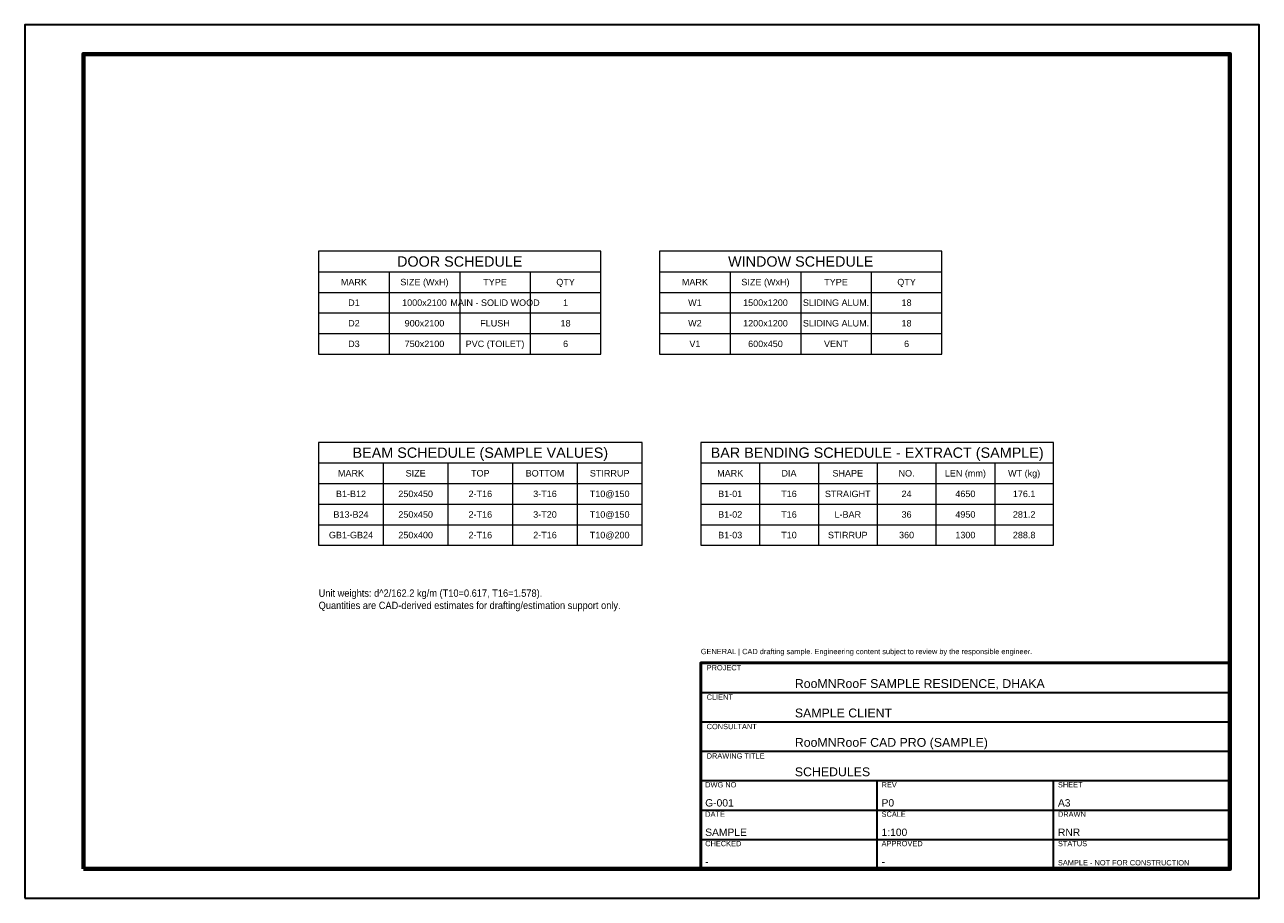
# Model space of a CAD drawing. Header units: millimetres. Extents: x -10000 to 32000, y -10000 to 19700.
import ezdxf
from ezdxf.enums import TextEntityAlignment as Align

# ---------------------------------------------------------------- set-up
doc = ezdxf.new("R2010")
doc.units = ezdxf.units.MM
doc.header["$LTSCALE"] = 100
for name, color, linetype, lineweight, true_color in [('ANNO-SCHEDULE', 9, 'Continuous', 18, 0xc8c8c8), ('ANNO-TEXT', 7, 'Continuous', 18, 0xffffff), ('ANNO-TITLE', 7, 'Continuous', 35, 0xffc6ff)]:
    doc.layers.add(name, color=color, linetype=linetype, lineweight=lineweight, true_color=true_color)
doc.styles.add('RNR_HEADING', font='arial.ttf')
doc.styles.add('RNR_TEXT', font='arial.ttf', dxfattribs={"width": 0.9})

msp = doc.modelspace()

# ---------------------------------------------------------------- linework, layer by layer
at = {"layer": 'ANNO-SCHEDULE'}
for p, q in [((0, 11300), (9600, 11300)), ((2400, 11300), (2400, 8500)), ((4800, 11300), (4800, 8500)), ((7200, 11300), (7200, 8500)), ((11600, 11300), (21200, 11300)), ((14000, 11300), (14000, 8500)), ((16400, 11300), (16400, 8500)), ((18800, 11300), (18800, 8500)), ((0, 10600), (9600, 10600)), ((11600, 10600), (21200, 10600)), ((0, 9900), (9600, 9900)), ((11600, 9900), (21200, 9900)), ((0, 9200), (9600, 9200)), ((11600, 9200), (21200, 9200)), ((0, 4800), (11000, 4800)), ((2200, 4800), (2200, 2000)), ((4400, 4800), (4400, 2000)), ((6600, 4800), (6600, 2000)), ((8800, 4800), (8800, 2000)), ((13000, 4800), (25000, 4800)), ((15000, 4800), (15000, 2000)), ((17000, 4800), (17000, 2000)), ((19000, 4800), (19000, 2000)), ((21000, 4800), (21000, 2000)), ((23000, 4800), (23000, 2000)), ((0, 4100), (11000, 4100)), ((13000, 4100), (25000, 4100)), ((0, 3400), (11000, 3400)), ((13000, 3400), (25000, 3400)), ((0, 2700), (11000, 2700)), ((13000, 2700), (25000, 2700))]:
    msp.add_line(p, q, dxfattribs=at)
for points in [[(0, 8500), (9600, 8500), (9600, 12000), (0, 12000)], [(11600, 8500), (21200, 8500), (21200, 12000), (11600, 12000)], [(0, 2000), (11000, 2000), (11000, 5500), (0, 5500)], [(13000, 2000), (25000, 2000), (25000, 5500), (13000, 5500)]]:
    msp.add_lwpolyline(points, close=True, dxfattribs=at)
at = {"layer": 'ANNO-TITLE'}
for p, q in [((13000, -3000), (31000, -3000)), ((13000, -4000), (31000, -4000)), ((13000, -5000), (31000, -5000)), ((13000, -6000), (31000, -6000)), ((19000, -9000), (19000, -6000)), ((25000, -9000), (25000, -6000)), ((13000, -7000), (31000, -7000)), ((13000, -8000), (31000, -8000))]:
    msp.add_line(p, q, dxfattribs=at)
msp.add_lwpolyline([(-10000, -10000), (32000, -10000), (32000, 19700), (-10000, 19700)], close=True, dxfattribs=at)
at = {"layer": 'ANNO-TITLE', "lineweight": 70}
msp.add_lwpolyline([(-8000, -9000), (31000, -9000), (31000, 18700), (-8000, 18700)], close=True, dxfattribs=at)
at = {"layer": 'ANNO-TITLE', "lineweight": 50}
msp.add_lwpolyline([(13000, -9000), (31000, -9000), (31000, -2000), (13000, -2000)], close=True, dxfattribs=at)

# ---------------------------------------------------------------- texts
at = {"layer": 'ANNO-SCHEDULE'}
for s, height, style, p in [('DOOR SCHEDULE', 350, 'RNR_HEADING', (4800, 11650)), ('WINDOW SCHEDULE', 350, 'RNR_HEADING', (16400, 11650)), ('MARK', 220, 'RNR_TEXT', (1200, 10950)), ('SIZE (WxH)', 220, 'RNR_TEXT', (3600, 10950)), ('TYPE', 220, 'RNR_TEXT', (6000, 10950)), ('QTY', 220, 'RNR_TEXT', (8400, 10950)), ('MARK', 220, 'RNR_TEXT', (12800, 10950)), ('SIZE (WxH)', 220, 'RNR_TEXT', (15200, 10950)), ('TYPE', 220, 'RNR_TEXT', (17600, 10950)), ('QTY', 220, 'RNR_TEXT', (20000, 10950)), ('D1', 220, 'RNR_TEXT', (1200, 10250)), ('1000x2100', 220, 'RNR_TEXT', (3600, 10250)), ('MAIN - SOLID WOOD', 220, 'RNR_TEXT', (6000, 10250)), ('1', 220, 'RNR_TEXT', (8400, 10250)), ('W1', 220, 'RNR_TEXT', (12800, 10250)), ('1500x1200', 220, 'RNR_TEXT', (15200, 10250)), ('SLIDING ALUM.', 220, 'RNR_TEXT', (17600, 10250)), ('18', 220, 'RNR_TEXT', (20000, 10250)), ('D2', 220, 'RNR_TEXT', (1200, 9550)), ('900x2100', 220, 'RNR_TEXT', (3600, 9550)), ('FLUSH', 220, 'RNR_TEXT', (6000, 9550)), ('18', 220, 'RNR_TEXT', (8400, 9550)), ('W2', 220, 'RNR_TEXT', (12800, 9550)), ('1200x1200', 220, 'RNR_TEXT', (15200, 9550)), ('SLIDING ALUM.', 220, 'RNR_TEXT', (17600, 9550)), ('18', 220, 'RNR_TEXT', (20000, 9550)), ('D3', 220, 'RNR_TEXT', (1200, 8850)), ('750x2100', 220, 'RNR_TEXT', (3600, 8850)), ('PVC (TOILET)', 220, 'RNR_TEXT', (6000, 8850)), ('6', 220, 'RNR_TEXT', (8400, 8850)), ('V1', 220, 'RNR_TEXT', (12800, 8850)), ('600x450', 220, 'RNR_TEXT', (15200, 8850)), ('VENT', 220, 'RNR_TEXT', (17600, 8850)), ('6', 220, 'RNR_TEXT', (20000, 8850)), ('BEAM SCHEDULE (SAMPLE VALUES)', 350, 'RNR_HEADING', (5500, 5150)), ('BAR BENDING SCHEDULE - EXTRACT (SAMPLE)', 350, 'RNR_HEADING', (19000, 5150)), ('MARK', 220, 'RNR_TEXT', (1100, 4450)), ('SIZE', 220, 'RNR_TEXT', (3300, 4450)), ('TOP', 220, 'RNR_TEXT', (5500, 4450)), ('BOTTOM', 220, 'RNR_TEXT', (7700, 4450)), ('STIRRUP', 220, 'RNR_TEXT', (9900, 4450)), ('MARK', 220, 'RNR_TEXT', (14000, 4450)), ('DIA', 220, 'RNR_TEXT', (16000, 4450)), ('SHAPE', 220, 'RNR_TEXT', (18000, 4450)), ('NO.', 220, 'RNR_TEXT', (20000, 4450)), ('LEN (mm)', 220, 'RNR_TEXT', (22000, 4450)), ('WT (kg)', 220, 'RNR_TEXT', (24000, 4450)), ('B1-B12', 220, 'RNR_TEXT', (1100, 3750)), ('250x450', 220, 'RNR_TEXT', (3300, 3750)), ('2-T16', 220, 'RNR_TEXT', (5500, 3750)), ('3-T16', 220, 'RNR_TEXT', (7700, 3750)), ('T10@150', 220, 'RNR_TEXT', (9900, 3750)), ('B1-01', 220, 'RNR_TEXT', (14000, 3750)), ('T16', 220, 'RNR_TEXT', (16000, 3750)), ('STRAIGHT', 220, 'RNR_TEXT', (18000, 3750)), ('24', 220, 'RNR_TEXT', (20000, 3750)), ('4650', 220, 'RNR_TEXT', (22000, 3750)), ('176.1', 220, 'RNR_TEXT', (24000, 3750)), ('B13-B24', 220, 'RNR_TEXT', (1100, 3050)), ('250x450', 220, 'RNR_TEXT', (3300, 3050)), ('2-T16', 220, 'RNR_TEXT', (5500, 3050)), ('3-T20', 220, 'RNR_TEXT', (7700, 3050)), ('T10@150', 220, 'RNR_TEXT', (9900, 3050)), ('B1-02', 220, 'RNR_TEXT', (14000, 3050)), ('T16', 220, 'RNR_TEXT', (16000, 3050)), ('L-BAR', 220, 'RNR_TEXT', (18000, 3050)), ('36', 220, 'RNR_TEXT', (20000, 3050)), ('4950', 220, 'RNR_TEXT', (22000, 3050)), ('281.2', 220, 'RNR_TEXT', (24000, 3050)), ('GB1-GB24', 220, 'RNR_TEXT', (1100, 2350)), ('250x400', 220, 'RNR_TEXT', (3300, 2350)), ('2-T16', 220, 'RNR_TEXT', (5500, 2350)), ('2-T16', 220, 'RNR_TEXT', (7700, 2350)), ('T10@200', 220, 'RNR_TEXT', (9900, 2350)), ('B1-03', 220, 'RNR_TEXT', (14000, 2350)), ('T10', 220, 'RNR_TEXT', (16000, 2350)), ('STIRRUP', 220, 'RNR_TEXT', (18000, 2350)), ('360', 220, 'RNR_TEXT', (20000, 2350)), ('1300', 220, 'RNR_TEXT', (22000, 2350)), ('288.8', 220, 'RNR_TEXT', (24000, 2350))]:
    msp.add_text(s, height=height, dxfattribs=dict(at, style=style)).set_placement(p, align=Align.MIDDLE_CENTER)
at = {"layer": 'ANNO-TEXT', "insert": (0, 500), "char_height": 250, "width": 25000, "attachment_point": 1, "style": 'RNR_TEXT'}
msp.add_mtext('Unit weights: d^2/162.2 kg/m (T10=0.617, T16=1.578).\\PQuantities are CAD-derived estimates for drafting/estimation support only.', dxfattribs=at)
at = {"layer": 'ANNO-TITLE', "style": 'RNR_TEXT'}
for s, height, p in [('GENERAL | CAD drafting sample. Engineering content subject to review by the responsible engineer.', 180, (13000, -1700)), ('PROJECT', 180, (13200, -2250)), ('RooMNRooF SAMPLE RESIDENCE, DHAKA', 300, (16200, -2850)), ('CLIENT', 180, (13200, -3250)), ('SAMPLE CLIENT', 300, (16200, -3850)), ('CONSULTANT', 180, (13200, -4250)), ('RooMNRooF CAD PRO (SAMPLE)', 300, (16200, -4850)), ('DRAWING TITLE', 180, (13200, -5250)), ('SCHEDULES', 300, (16200, -5850)), ('DWG NO', 180, (13150, -6230)), ('REV', 180, (19150, -6230)), ('SHEET', 180, (25150, -6230)), ('G-001', 250, (13150, -6880)), ('P0', 250, (19150, -6880)), ('A3', 250, (25150, -6880)), ('DATE', 180, (13150, -7230)), ('SCALE', 180, (19150, -7230)), ('DRAWN', 180, (25150, -7230)), ('SAMPLE', 250, (13150, -7880)), ('1:100', 250, (19150, -7880)), ('RNR', 250, (25150, -7880)), ('CHECKED', 180, (13150, -8230)), ('APPROVED', 180, (19150, -8230)), ('STATUS', 180, (25150, -8230)), ('-', 250, (13150, -8880)), ('-', 250, (19150, -8880)), ('SAMPLE - NOT FOR CONSTRUCTION', 180, (25150, -8880))]:
    msp.add_text(s, height=height, dxfattribs=at).set_placement(p)

doc.saveas('drawing.dxf')
